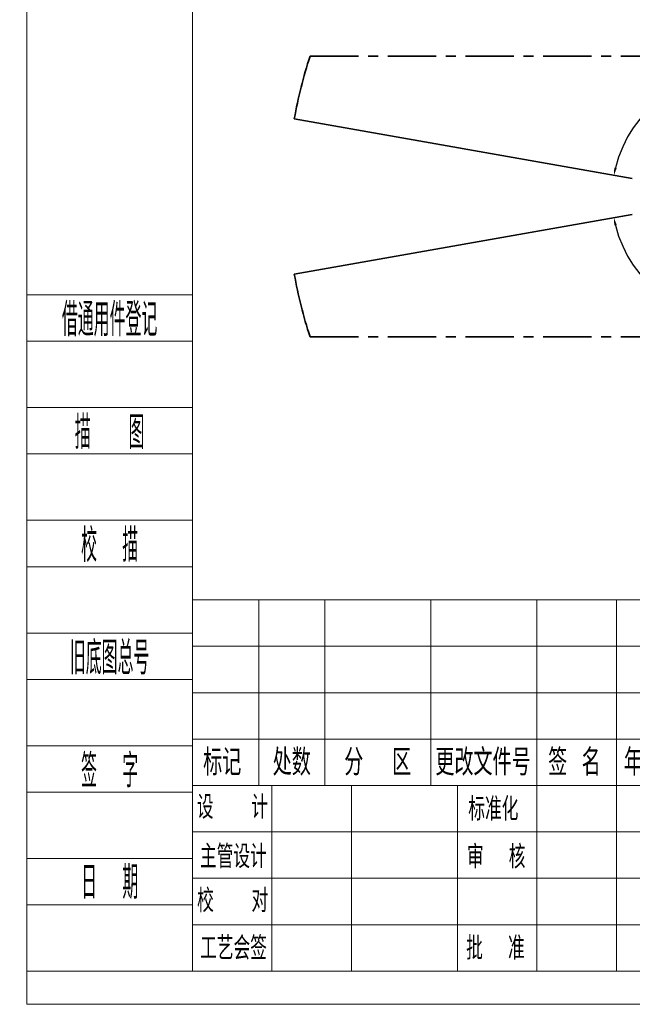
# Model space of a CAD drawing. Header units: millimetres. Extents: x 7702 to 16913, y -3294 to 4428.
# Tile 1 of 89: x 7702 to 10107, y -3294 to 567. Entities that reach past the tile are written whole.
import ezdxf
from ezdxf.enums import TextEntityAlignment as Align

# ---------------------------------------------------------------- set-up
doc = ezdxf.new("R2010")
doc.units = ezdxf.units.MM
doc.header["$LTSCALE"] = 6
doc.header["$PDSIZE"] = -1
doc.linetypes.add('CENTER', pattern=[50.8, 31.75, -6.35, 6.35, -6.35])
for name, color, linetype, lineweight in [('1轮廓实线层', 7, 'Continuous', 18), ('2细线层', 4, 'Continuous', 13), ('6文字层', 3, 'Continuous', 13), ('L2', 6, 'Continuous', 13), ('图框层', 7, 'Continuous', 18), ('粗实线层', 7, 'Continuous', 35)]:
    doc.layers.add(name, color=color, linetype=linetype, lineweight=lineweight)
doc.layers.add('标注层', color=150, linetype='Continuous')
doc.styles.add('PC_TEXTSTYLE', font='ISOCP.SHX', dxfattribs={"width": 0.707, "bigfont": 'GBCBIG.SHX'})
doc.styles.add('仿宋体', font='txt')
doc.styles.add('标准汉字', font='gbenor.shx', dxfattribs={"bigfont": 'gbcbig.shx'})
doc.dimstyles.new('ISO-25', dxfattribs={"dimtxt": 40, "dimasz": 30, "dimexe": 10, "dimexo": 0.625, "dimtad": 1, "dimtoh": 1, "dimdec": 1, "dimtxsty": 'Standard', "dimcen": 2.5, "dimclrd": 1, "dimclre": 1, "dimclrt": 4, "dimadec": 0, "dimazin": 0, "dimtfac": 1, "dimtdec": 1, "dimtmove": 0, "dimatfit": 3, "dimfxl": 1, "dimarcsym": 0})

# ---------------------------------------------------------------- blocks, each defined once
blk = doc.blocks.new('*D33')
at = {"layer": 'Defpoints', "color": 0, "transparency": 16777216}
for p in [(10769.8, 274), (8780.1, 178), (10106.6, -55.9), (8477.1, -126.4), (12376.1, -126.4)]:
    blk.add_point(p, dxfattribs=at)
at = {"layer": '标注层', "color": 1, "lineweight": -2, "transparency": 16777216}
blk.add_arc((10506.5, -126.4), 479.3, 3.587, 166.413, dxfattribs=at)
at = {"layer": '标注层', "color": 1, "transparency": 16777216}
for points in [[(10045.5, -14.8), (10035.7, -12.8), (10034.5, -43.2)], [(10989.8, -96.2), (10979.8, -96.6), (10985.7, -126.4)]]:
    blk.add_solid(points, dxfattribs=at)
at = {"layer": '标注层', "color": 4, "transparency": 16777216, "insert": (10453.6, 393.2), "char_height": 40, "attachment_point": 1, "rotation": 0.314}
blk.add_mtext('{\\C3;170°}', dxfattribs=at)
blk = doc.blocks.new('*D34')
at = {"layer": 'Defpoints', "color": 0, "transparency": 16777216}
for p in [(8477.1, -126.4), (12376.1, -126.4), (10106.6, -196.9), (8780.1, -430.8), (10769.8, -526.8)]:
    blk.add_point(p, dxfattribs=at)
at = {"layer": '标注层', "color": 1, "lineweight": -2, "transparency": 16777216}
blk.add_arc((10506.5, -126.4), 479.3, 193.587, 356.413, dxfattribs=at)
at = {"layer": '标注层', "color": 1, "transparency": 16777216}
for points in [[(10979.8, -156.2), (10989.8, -156.5), (10985.7, -126.4)], [(10035.7, -240), (10045.5, -238), (10034.5, -209.6)]]:
    blk.add_solid(points, dxfattribs=at)
at = {"layer": '标注层', "color": 4, "transparency": 16777216, "insert": (10459.9, -565.4), "char_height": 40, "attachment_point": 1, "rotation": 0.4527}
blk.add_mtext('{\\C3;170°}', dxfattribs=at)
blk = doc.blocks.new('ZwmFrameMain_A4^_^无分区图框^_^portrait')
at = {"layer": '1轮廓实线层'}
for q in [(0, 287), (180, 0)]:
    blk.add_line((0, 0), q, dxfattribs=at)
at = {"layer": '2细线层'}
for q in [(-25, 292), (185, -5)]:
    blk.add_line((-25, -5), q, dxfattribs=at)
blk = doc.blocks.new('ZwmFrameMain_纵向标题栏')
at = {"layer": '1轮廓实线层'}
for p, q in [((-180, 56), (0, 56)), ((-180, 0), (-180, 56))]:
    blk.add_line(p, q, dxfattribs=at)
at = {"layer": '2细线层', "color": 6, "linetype": 'Continuous'}
for p, q in [((-170, 28), (-170, 56)), ((-160, 28), (-160, 56)), ((-144, 28), (-144, 56)), ((-128, 0), (-128, 56)), ((-128, 28), (-128, 56)), ((-116, 0), (-116, 56)), ((-100, 0), (-100, 56)), ((-50, 0), (-50, 56)), ((-180, 49), (-100, 49)), ((-180, 42), (-100, 42)), ((-50, 38), (0, 38)), ((-180, 35), (-100, 35)), ((-180, 28), (-50, 28)), ((-168, 0), (-168, 28)), ((-156, 0), (-156, 28)), ((-74, 9), (-74, 28)), ((-62, 9), (-62, 28)), ((-180, 21), (-100, 21)), ((-100, 18), (0, 18)), ((-93.5, 9), (-93.5, 18)), ((-87, 9), (-87, 18)), ((-80.5, 9), (-80.5, 18)), ((-180, 14), (-100, 14)), ((-100, 9), (-50, 9)), ((-180, 7), (-100, 7))]:
    blk.add_line(p, q, dxfattribs=at)
at = {"layer": 'L2', "linetype": 'Continuous'}
blk.add_line((-140, 0), (-140, 28), dxfattribs=at)
at = {"layer": '6文字层', "color": 4, "linetype": 'Continuous', "insert": (-24.91, 42.09), "char_height": 2, "width": 55.1899, "attachment_point": 5, "style": '仿宋体'}
blk.add_mtext('芜湖藦卡机器人科技有限公司', dxfattribs=at)
at = {"layer": '6文字层', "color": 6, "style": '标准汉字'}
for s, insert, char_height, width, attachment_point in [('标记', (-175.5, 31.5), 4, 11.65, 5), ('处数', (-165.01, 31.5), 4, 11.45, 5), ('分  区', (-152.04, 31.5), 4, 19.1643, 5), ('更改文件号', (-136.14, 31.5), 4, 29.3, 5), ('签 名', (-122.34, 31.5), 4, 14.8571, 5), ('年 月 日', (-108.39, 31.5), 4, 23.9643, 5), ('设   计', (-173.97, 24.73), 3.5, 20.0562, 5), ('标准化', (-134.58, 24.45), 3.5, 15.4875, 5), ('阶 段 标 记', (-94.98, 21.04), 4.118, 30.425, 7), ('数量', (-70.82, 21), 4.118, 10.0187, 7), ('比例', (-59.23, 21.15), 4.118, 9.4062, 7), ('主管设计', (-173.82, 17.28), 3.5, 20.2125, 5), ('审  核', (-134.15, 17.23), 3.5, 16.4625, 5), ('校   对', (-173.93, 10.64), 3.5, 20.3187, 5), ('共  张        第  张', (-88.37, 2.32), 3.5, 60.8437, 7), ('工艺会签', (-173.8, 3.47), 3.5, 20.3, 5), ('批  准', (-134.27, 3.47), 3.5, 16.5937, 5)]:
    blk.add_mtext(s, dxfattribs=dict(at, insert=insert, char_height=char_height, width=width, attachment_point=attachment_point))
at = {"layer": '6文字层', "color": 4, "style": 'PC_TEXTSTYLE', "flags": 8}
for tag, height, width, p, p2 in [('产品名称或材料标记', 5.29, 0.911854, (-90.89, 39.38), (-59.53, 39.38)), ('图样名称', 5.88, 2.846512, (-48.82, 25.54), (-1.18, 25.54)), ('图样代号', 5.88, 2.86875, (-48.82, 6.64), (-1.18, 6.64))]:
    blk.add_attdef(tag, text='', height=height, dxfattribs=dict(at, width=width)).set_placement(p, p2, align=Align.FIT)
at = {"layer": '6文字层', "color": 6, "style": 'PC_TEXTSTYLE', "width": 9.241641, "flags": 8}
blk.add_attdef('设计', text='', height=2.5, rotation=359.5768, dxfattribs=at).set_placement((-166.76, 23.52), (-157.52, 23.45), align=Align.FIT)
at = {"layer": '6文字层', "color": 6, "style": 'PC_TEXTSTYLE', "flags": 8}
for tag, height, width, p, p2 in [('审核', 2.5, 2.542374, (-166.6, 16.66), (-157.7, 16.66)), ('重量', 4.12, 1.685865, (-72.82, 11.88), (-63.18, 11.88)), ('比例', 4.12, 1.699352, (-60.82, 11.71), (-51.18, 11.71))]:
    blk.add_attdef(tag, text='', height=height, dxfattribs=dict(at, width=width)).set_placement(p, p2, align=Align.FIT)
blk = doc.blocks.new('ZwmFrameMain_附加栏')
at = {"layer": '2细线层'}
for p, q in [((-25, 102), (0, 102)), ((-25, 95), (0, 95)), ((-25, 85), (0, 85)), ((-25, 78), (0, 78)), ((-25, 68), (0, 68)), ((-25, 61), (0, 61)), ((-25, 51), (0, 51)), ((-25, 44), (0, 44)), ((-25, 34), (0, 34)), ((-25, 27), (0, 27)), ((-25, 17), (0, 17)), ((-25, 10), (0, 10)), ((-25, 0), (0, 0))]:
    blk.add_line(p, q, dxfattribs=at)
at = {"layer": '6文字层', "color": 3, "style": 'PC_TEXTSTYLE'}
for s, width, p in [('借通用件登记', 0.667, (-12.5, 98.5)), ('描   图', 0.6667, (-12.5, 81.5)), ('校  描', 0.667, (-12.5, 64.5)), ('旧底图总号', 0.667, (-12.5, 47.5)), ('签  字', 0.667, (-12.5, 30.5)), ('日  期', 0.667, (-12.49, 13.6))]:
    blk.add_text(s, height=5, dxfattribs=dict(at, width=width)).set_placement(p, align=Align.MIDDLE)
at = {"layer": '6文字层', "style": 'PC_TEXTSTYLE'}
for tag, width, p, p2 in [('借通用件登记', 0.671328, (-23.44, 86.36), (-1.25, 86.36)), ('描图', 2.120922, (-23.44, 69.36), (-1.25, 69.36)), ('校图', 2.149976, (-23.75, 52.06), (-1.25, 52.06)), ('旧底图总号', 0.761452, (-22.84, 35.67), (-1.86, 35.67)), ('签字', 2.026939, (-23.14, 18.37), (-1.56, 18.37)), ('日期', 1.89999, (-22.84, 1.37), (-2.17, 1.37))]:
    blk.add_attdef(tag, text='', height=5, dxfattribs=dict(at, width=width)).set_placement(p, p2, align=Align.FIT)

msp = doc.modelspace()

# ---------------------------------------------------------------- linework, layer by layer
at = {"layer": '粗实线层', "color": 2, "linetype": 'CENTER'}
for p, q in [((8841.97, 423.61), (12170.94, 423.61)), ((8841.97, -676.39), (12170.94, -676.39))]:
    msp.add_line(p, q, dxfattribs=at)
at = {"layer": '粗实线层', "color": 4}
for p, q in [((10106.62, -55.89), (8780.09, 178.02)), ((10106.62, -196.89), (8780.09, -430.79))]:
    msp.add_line(p, q, dxfattribs=at)
for start, end in [(161.71476, 170), (190, 198.28524)]:
    msp.add_arc((10506.46, -126.39), 1753, start, end, dxfattribs=at)

# ---------------------------------------------------------------- block references
at = {"layer": '图框层', "xscale": 26, "yscale": 26, "zscale": 26}
for name in ['ZwmFrameMain_A4^_^无分区图框^_^portrait', 'ZwmFrameMain_附加栏']:
    msp.add_blockref(name, (8380.33, -3163.96), dxfattribs=at)
at = {"layer": '图框层'}
ref = msp.add_blockref('ZwmFrameMain_纵向标题栏', (13060.33, -3163.96), dxfattribs=dict(at, xscale=26, yscale=26, zscale=26))
ref.add_attrib('比例', '1:26', dxfattribs={"layer": '6文字层', "color": 6, "height": 107.059, "style": 'PC_TEXTSTYLE', "width": 0.707}).set_placement((11604.33, -2859.56), align=Align.CENTER)
ref.add_attrib('图样名称', '动作范围图', dxfattribs={"layer": '6文字层', "color": 4, "height": 152.941, "style": 'PC_TEXTSTYLE', "width": 0.707}).set_placement((12410.33, -2499.83), align=Align.CENTER)
ref.add_attrib('产品名称或材料标记', 'MR30C-1750', dxfattribs={"layer": '6文字层', "color": 4, "height": 137.647, "style": 'PC_TEXTSTYLE', "width": 0.707}).set_placement((11104.96, -2140.14), align=Align.CENTER)

# ---------------------------------------------------------------- dimensions: what is measured, and where the dimension line sits
at = {"layer": '标注层'}
for base, line1, line2, picture, middle in [((10769.83, 274.04), ((12376.05, -126.39), (8477.05, -126.39)), ((10106.62, -55.89), (8780.09, 178.02)), '*D33', (10503.83, 352.88)), ((10769.83, -526.82), ((10106.62, -196.89), (8780.09, -430.79)), ((12376.05, -126.39), (8477.05, -126.39)), '*D34', (10510.24, -605.65))]:
    dim = msp.add_angular_dim_2l(base=base, line1=line1, line2=line2, text='{\\C3;<>}', dimstyle='ISO-25', dxfattribs=at)
    dim.commit()
    dim.dimension.update_dxf_attribs({"geometry": picture, "text_midpoint": middle, "dimtype": 162})

doc.saveas('drawing.dxf')
